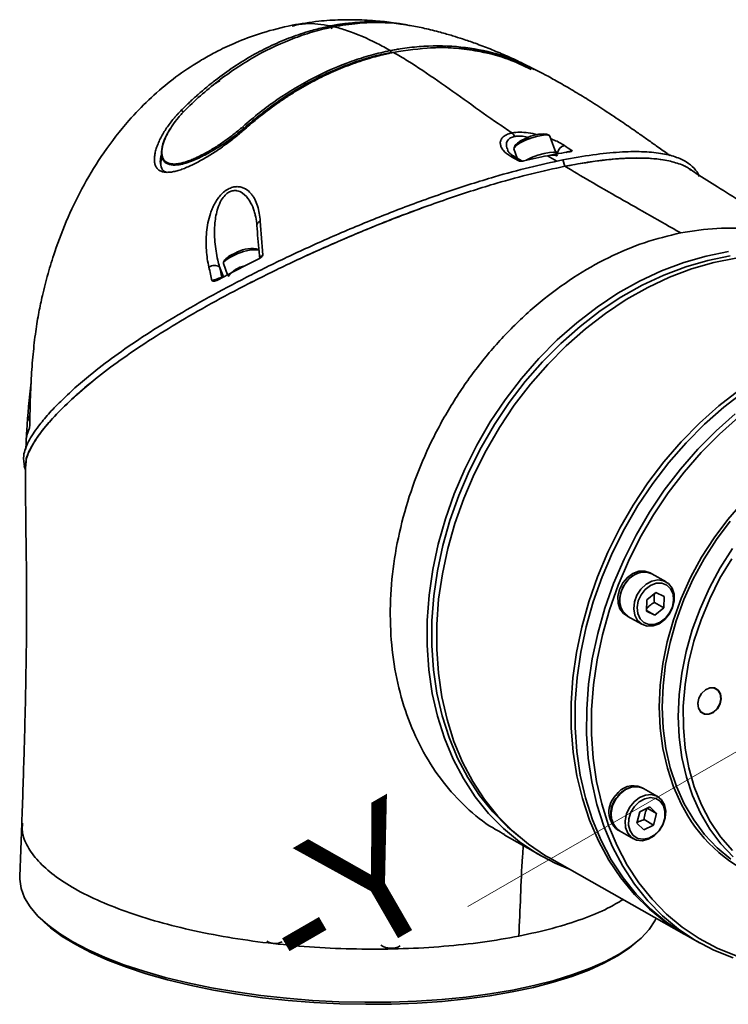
# Model space of a CAD drawing. Header units: millimetres. Extents: x -27 to 8086, y 0 to 7529.
# Tile 49 of 51: x 7887 to 7928, y 486 to 543. Entities that reach past the tile are written whole.
import ezdxf
from ezdxf.enums import TextEntityAlignment as Align

# ---------------------------------------------------------------- set-up
doc = ezdxf.new("R2010")
doc.units = ezdxf.units.MM
doc.header["$LTSCALE"] = 10
doc.layers.add('1轮廓实线层', color=7, linetype='Continuous', lineweight=18)
doc.layers.add('6文字层', color=3, linetype='Continuous', lineweight=13)

msp = doc.modelspace()

# ---------------------------------------------------------------- linework, layer by layer
at = {"linetype": 'Continuous', "lineweight": 35}
for p, q in [((7905.064, 542.071), (7904.986, 542.23)), ((7896.425, 537.39), (7896.543, 537.285)), ((7900.029, 536.27), (7900.033, 536.365)), ((7917.542, 535.956), (7917.395, 536.021)), ((7917.943, 534.92), (7917.591, 535.911)), ((7915.6, 535.383), (7915.527, 535.24)), ((7895.283, 535.005), (7895.254, 534.281)), ((7915.518, 535.174), (7915.705, 534.648)), ((7915.544, 534.737), (7915.549, 534.733)), ((7915.985, 534.489), (7915.545, 534.74)), ((7917.454, 534.783), (7917.976, 534.464)), ((7918.032, 534.943), (7917.9, 535.041)), ((7918.002, 534.755), (7917.943, 534.92)), ((7918.452, 534.175), (7918.322, 534.542)), ((7900.77, 530.777), (7900.77, 530.77)), ((7900.871, 529.38), (7900.724, 529.445)), ((7898.847, 528.598), (7899.08, 527.942)), ((7898.929, 528.807), (7898.856, 528.664)), ((7898.617, 528.399), (7898.854, 527.827)), ((7887.677, 519.697), (7887.736, 519.533)), ((7887.738, 519.864), (7887.687, 519.763)), ((7887.513, 518.305), (7887.505, 517.939)), ((7887.409, 516.971), (7887.488, 516.748)), ((7923.448, 510.779), (7923.338, 510.842)), ((7924.254, 510.324), (7923.448, 510.779)), ((7923.129, 508.639), (7923.155, 509.287)), ((7923.155, 509.287), (7923.668, 509.71)), ((7923.668, 509.71), (7924.155, 509.484)), ((7924.155, 509.484), (7924.129, 508.836)), ((7923.131, 508.687), (7923.616, 508.413)), ((7923.585, 509.144), (7924.129, 508.836)), ((7924.129, 508.836), (7923.616, 508.413)), ((7921.959, 508.405), (7922.07, 508.342)), ((7922.07, 508.342), (7922.875, 507.887)), ((7923.616, 508.413), (7923.129, 508.639)), ((7922.955, 498.462), (7922.845, 498.525)), ((7923.761, 498.006), (7922.955, 498.462)), ((7922.759, 497.122), (7923.323, 497.4)), ((7923.323, 497.4), (7923.713, 497.022)), ((7922.585, 496.466), (7922.759, 497.122)), ((7923.175, 497.327), (7923.713, 497.022)), ((7923.713, 497.022), (7923.539, 496.366)), ((7887.27, 496.478), (7887.148, 493.419)), ((7922.974, 496.088), (7922.585, 496.466)), ((7923.539, 496.366), (7922.974, 496.088)), ((7922.994, 496.674), (7923.539, 496.366)), ((7914.957, 495.796), (7917.059, 494.607)), ((7921.466, 496.087), (7921.577, 496.025)), ((7921.577, 496.025), (7922.382, 495.569)), ((7917.568, 494.475), (7925.293, 490.105)), ((7888.391, 490.948), (7888.57, 490.779)), ((7922.29, 489.429), (7922.482, 489.583)), ((7925.514, 489.981), (7926.176, 489.606))]:
    msp.add_line(p, q, dxfattribs=at)
at = {"linetype": 'Continuous', "lineweight": 35, "flags": 128}
for points in [[(7916.696, 539.748), (7916.696, 539.748), (7916.687, 539.754)], [(7917.591, 535.911), (7917.576, 535.934), (7917.448, 535.978), (7917.212, 535.969), (7916.897, 535.908), (7916.541, 535.804), (7916.186, 535.668)], [(7916.186, 535.668), (7915.876, 535.517), (7915.647, 535.369), (7915.528, 535.242), (7915.518, 535.174)], [(7916.209, 534.516), (7916.228, 534.526), (7916.538, 534.677), (7916.893, 534.813), (7917.249, 534.917), (7917.565, 534.978), (7917.8, 534.987), (7917.928, 534.943), (7917.943, 534.92)], [(7916.538, 534.677), (7916.228, 534.526), (7916.21, 534.516)], [(7917.943, 534.92), (7917.928, 534.943), (7917.8, 534.987), (7917.565, 534.978), (7917.249, 534.917), (7916.893, 534.813), (7916.538, 534.677)], [(7917.35, 534.762), (7917.623, 534.813), (7917.859, 534.822), (7917.987, 534.778), (7918.002, 534.755)], [(7899.515, 529.091), (7899.204, 528.94), (7898.976, 528.792), (7898.857, 528.665), (7898.847, 528.598)], [(7918.659, 493.858), (7917.888, 494.181), (7916.834, 494.737), (7915.842, 495.401), (7914.92, 496.167), (7914.072, 497.031), (7913.305, 497.987), (7912.623, 499.03), (7912.031, 500.152), (7911.533, 501.346), (7911.131, 502.604), (7910.83, 503.918), (7910.629, 505.28), (7910.532, 506.681), (7910.538, 508.111), (7910.647, 509.562), (7910.859, 511.024), (7911.173, 512.488), (7911.585, 513.944), (7912.095, 515.382), (7912.697, 516.793), (7913.389, 518.169), (7914.166, 519.5), (7915.023, 520.777), (7915.954, 521.993), (7916.953, 523.139), (7918.014, 524.208), (7919.13, 525.193), (7920.293, 526.088), (7921.497, 526.887), (7922.733, 527.584), (7923.994, 528.175), (7925.27, 528.657), (7926.554, 529.026), (7927.838, 529.28)], [(7927.935, 529.029), (7926.664, 528.778), (7925.393, 528.413), (7924.13, 527.936), (7922.883, 527.351), (7921.66, 526.661), (7920.468, 525.871), (7919.317, 524.985), (7918.213, 524.01), (7917.163, 522.952), (7916.174, 521.818), (7915.253, 520.615), (7914.405, 519.351), (7913.636, 518.034), (7912.952, 516.673), (7912.355, 515.276), (7911.851, 513.853), (7911.443, 512.413), (7911.133, 510.964), (7910.923, 509.518), (7910.815, 508.082), (7910.809, 506.666), (7910.905, 505.28), (7911.104, 503.933), (7911.402, 502.632), (7911.799, 501.387), (7912.292, 500.205), (7912.878, 499.095), (7913.553, 498.064), (7914.312, 497.117), (7915.151, 496.262), (7915.837, 495.678)], [(7928.27, 528.902), (7926.995, 528.65), (7925.72, 528.284), (7924.453, 527.806), (7923.201, 527.218), (7921.974, 526.526), (7920.779, 525.733), (7919.624, 524.844), (7918.515, 523.866), (7917.462, 522.805), (7916.47, 521.667), (7915.545, 520.46), (7914.695, 519.191), (7913.924, 517.87), (7913.237, 516.504), (7912.638, 515.103), (7912.133, 513.675), (7911.723, 512.23), (7911.412, 510.776), (7911.201, 509.325), (7911.093, 507.884), (7911.087, 506.464), (7911.183, 505.073), (7911.382, 503.721), (7911.682, 502.416), (7912.08, 501.166), (7912.575, 499.981), (7913.163, 498.867), (7913.84, 497.832), (7914.602, 496.882), (7915.443, 496.024), (7916.359, 495.264), (7917.344, 494.605), (7917.568, 494.475)], [(7925.404, 490.044), (7925.229, 490.142), (7924.231, 490.787), (7923.3, 491.536), (7922.443, 492.384), (7921.667, 493.325), (7920.975, 494.353), (7920.373, 495.461), (7919.864, 496.642), (7919.451, 497.889), (7919.138, 499.193), (7918.927, 500.546), (7918.818, 501.939), (7918.813, 503.363), (7918.911, 504.808), (7919.113, 506.264), (7919.415, 507.724), (7919.818, 509.176), (7920.317, 510.612), (7920.91, 512.022), (7921.593, 513.397), (7922.362, 514.727), (7923.21, 516.005), (7924.134, 517.221), (7925.126, 518.368), (7926.181, 519.439), (7927.29, 520.426), (7928.448, 521.323)], [(7928.725, 521.238), (7927.57, 520.35), (7926.462, 519.372), (7925.408, 518.31), (7924.416, 517.172), (7923.492, 515.965), (7922.641, 514.697), (7921.87, 513.375), (7921.183, 512.01), (7920.585, 510.608), (7920.079, 509.18), (7919.669, 507.735), (7919.358, 506.282), (7919.148, 504.83), (7919.039, 503.39), (7919.033, 501.969), (7919.13, 500.578), (7919.329, 499.226), (7919.628, 497.921), (7920.027, 496.672), (7920.522, 495.486), (7921.109, 494.372), (7921.786, 493.337), (7922.548, 492.388), (7923.39, 491.53), (7924.306, 490.769), (7925.291, 490.11), (7925.514, 489.981)], [(7928.102, 488.742), (7927, 489.184), (7925.953, 489.736), (7924.968, 490.395), (7924.052, 491.155), (7923.21, 492.013), (7922.448, 492.963), (7921.772, 493.998), (7921.184, 495.112), (7920.689, 496.297), (7920.291, 497.546), (7919.991, 498.852), (7919.792, 500.204), (7919.695, 501.595), (7919.701, 503.015), (7919.81, 504.456), (7920.021, 505.907), (7920.332, 507.36), (7920.741, 508.806), (7921.247, 510.234), (7921.845, 511.635), (7922.532, 513.001), (7923.304, 514.322), (7924.154, 515.591), (7925.079, 516.798), (7926.071, 517.936), (7927.124, 518.997), (7928.232, 519.975)], [(7887.723, 519.814), (7887.688, 519.765), (7887.677, 519.697)], [(7928.419, 519.767), (7927.323, 518.799), (7926.281, 517.749), (7925.299, 516.623), (7924.384, 515.429), (7923.543, 514.174), (7922.779, 512.866), (7922.1, 511.515), (7921.508, 510.128), (7921.007, 508.715), (7920.602, 507.285), (7920.294, 505.847), (7920.086, 504.411), (7919.978, 502.986), (7919.973, 501.58), (7920.068, 500.204), (7920.265, 498.866), (7920.561, 497.575), (7920.956, 496.338), (7921.445, 495.166), (7922.027, 494.063), (7922.697, 493.039), (7923.45, 492.1), (7924.283, 491.251), (7925.19, 490.498), (7926.164, 489.846), (7927.2, 489.3), (7928.29, 488.862)], [(7925.31, 497.24), (7925.147, 497.543), (7924.693, 498.549), (7924.335, 499.621), (7924.076, 500.751), (7923.919, 501.927), (7923.865, 503.14), (7923.915, 504.378), (7924.068, 505.632), (7924.322, 506.889), (7924.676, 508.139), (7925.126, 509.372), (7925.669, 510.575), (7926.299, 511.739), (7927.011, 512.853), (7927.799, 513.908), (7928.656, 514.893), (7929.575, 515.802), (7930.546, 516.625), (7931.563, 517.355), (7932.615, 517.986), (7933.694, 518.513), (7934.79, 518.93), (7935.304, 519.086)], [(7927.932, 513.804), (7927.151, 512.758), (7926.444, 511.653), (7925.82, 510.499), (7925.282, 509.306), (7924.835, 508.084), (7924.484, 506.845), (7924.232, 505.598), (7924.081, 504.355), (7924.032, 503.127), (7924.085, 501.925), (7924.241, 500.759), (7924.497, 499.639), (7924.852, 498.576), (7925.302, 497.578), (7925.844, 496.654), (7926.472, 495.814), (7927.182, 495.063), (7927.966, 494.408)], [(7928.109, 494.538), (7927.399, 495.289), (7926.771, 496.13), (7926.229, 497.053), (7925.779, 498.051), (7925.424, 499.115), (7925.168, 500.234), (7925.012, 501.4), (7924.959, 502.603), (7925.008, 503.831), (7925.159, 505.074), (7925.412, 506.32), (7925.762, 507.56), (7926.209, 508.782), (7926.747, 509.975), (7927.371, 511.129), (7928.078, 512.234)], [(7928.027, 511.653), (7927.352, 510.526), (7926.763, 509.354), (7926.263, 508.146), (7925.859, 506.915), (7925.553, 505.669), (7925.349, 504.422), (7925.248, 503.185), (7925.251, 501.968), (7925.358, 500.782), (7925.568, 499.639), (7925.879, 498.549), (7926.289, 497.521), (7926.793, 496.565), (7927.388, 495.689), (7928.067, 494.902)], [(7922.701, 510.933), (7922.355, 510.807), (7922.035, 510.576), (7921.769, 510.26), (7921.582, 509.887), (7921.489, 509.491), (7921.5, 509.107), (7921.612, 508.769), (7921.817, 508.506), (7921.959, 508.405)], [(7923.338, 510.842), (7923.043, 510.943), (7922.701, 510.933)], [(7922.07, 508.342), (7922.059, 508.349), (7921.814, 508.564), (7921.654, 508.868), (7921.592, 509.233), (7921.634, 509.628), (7921.775, 510.016), (7922.004, 510.364), (7922.3, 510.641), (7922.637, 510.822), (7922.985, 510.891), (7923.312, 510.841), (7923.448, 510.779)], [(7922.811, 510.871), (7922.465, 510.745), (7922.145, 510.513), (7921.88, 510.197), (7921.692, 509.825), (7921.6, 509.429), (7921.61, 509.045), (7921.723, 508.706), (7921.927, 508.444), (7922.07, 508.342)], [(7923.512, 507.795), (7923.171, 507.785), (7922.864, 507.893), (7922.62, 508.108), (7922.46, 508.412), (7922.398, 508.777), (7922.439, 509.172), (7922.581, 509.56), (7922.81, 509.909), (7923.106, 510.185), (7923.443, 510.366), (7923.79, 510.435), (7924.118, 510.385), (7924.396, 510.222), (7924.601, 509.96), (7924.713, 509.621), (7924.724, 509.237), (7924.631, 508.841), (7924.444, 508.469), (7924.178, 508.153), (7923.858, 507.921), (7923.512, 507.795)], [(7923.448, 510.779), (7923.153, 510.881), (7922.811, 510.871)], [(7923.595, 507.883), (7923.921, 508.004), (7924.221, 508.23), (7924.463, 508.536), (7924.626, 508.894), (7924.692, 509.269), (7924.655, 509.623), (7924.519, 509.922), (7924.297, 510.137), (7924.011, 510.247), (7923.689, 510.24), (7923.362, 510.119), (7923.063, 509.893), (7922.82, 509.587), (7922.658, 509.228), (7922.592, 508.854), (7922.629, 508.5), (7922.765, 508.201), (7922.987, 507.986), (7923.273, 507.876), (7923.595, 507.883)], [(7927.422, 503.615), (7927.382, 503.894), (7927.246, 504.111), (7927.033, 504.232), (7926.778, 504.239), (7926.517, 504.13), (7926.291, 503.923), (7926.135, 503.648), (7926.072, 503.348), (7926.112, 503.068), (7926.249, 502.851), (7926.461, 502.73), (7926.717, 502.723), (7926.977, 502.832), (7927.203, 503.04), (7927.359, 503.314), (7927.422, 503.615)], [(7927.408, 503.616), (7927.369, 503.892), (7927.234, 504.107), (7927.024, 504.226), (7926.772, 504.233), (7926.514, 504.125), (7926.292, 503.92), (7926.137, 503.649), (7926.075, 503.352), (7926.114, 503.076), (7926.249, 502.862), (7926.459, 502.742), (7926.712, 502.736), (7926.969, 502.843), (7927.192, 503.048), (7927.346, 503.32), (7927.408, 503.616)], [(7921.577, 496.025), (7921.465, 496.1), (7921.25, 496.351), (7921.126, 496.682), (7921.102, 497.062), (7921.182, 497.459), (7921.359, 497.836), (7921.616, 498.161), (7921.93, 498.404), (7922.275, 498.544), (7922.618, 498.569), (7922.931, 498.475), (7922.955, 498.462)], [(7923.859, 496.025), (7923.57, 495.737), (7923.237, 495.544), (7922.889, 495.46), (7922.557, 495.495), (7922.271, 495.645), (7922.056, 495.896), (7921.931, 496.226), (7921.908, 496.606), (7921.988, 497.003), (7922.164, 497.38), (7922.421, 497.705), (7922.736, 497.948), (7923.08, 498.088), (7923.424, 498.113), (7923.737, 498.02), (7923.99, 497.817), (7924.162, 497.523), (7924.237, 497.164), (7924.208, 496.771), (7924.078, 496.38), (7923.859, 496.025)], [(7923.858, 496.057), (7924.063, 496.394), (7924.178, 496.765), (7924.193, 497.134), (7924.106, 497.464), (7923.925, 497.725), (7923.667, 497.889), (7923.36, 497.941), (7923.031, 497.876), (7922.714, 497.7), (7922.44, 497.431), (7922.235, 497.095), (7922.119, 496.724), (7922.105, 496.355), (7922.192, 496.024), (7922.373, 495.764), (7922.63, 495.6), (7922.938, 495.547), (7923.266, 495.612), (7923.583, 495.788), (7923.858, 496.057)], [(7887.148, 493.419), (7887.147, 493.249), (7887.227, 492.719), (7887.43, 492.188), (7887.753, 491.66), (7888.196, 491.139), (7888.754, 490.629), (7889.425, 490.132), (7890.204, 489.653), (7891.085, 489.194), (7892.063, 488.758), (7893.131, 488.348), (7894.282, 487.967), (7895.509, 487.618), (7896.802, 487.303), (7898.154, 487.024), (7899.556, 486.782), (7900.997, 486.581), (7902.469, 486.42), (7903.961, 486.301), (7905.464, 486.224), (7906.967, 486.191), (7908.46, 486.201), (7909.934, 486.255), (7911.379, 486.352), (7912.784, 486.491), (7914.141, 486.671), (7915.44, 486.892), (7916.673, 487.152), (7917.832, 487.448), (7918.908, 487.78), (7919.895, 488.144), (7920.785, 488.539), (7921.573, 488.961), (7922.254, 489.409), (7922.824, 489.878), (7923.277, 490.366), (7923.612, 490.87), (7923.685, 491.015)], [(7922.29, 489.429), (7922.129, 489.304), (7921.463, 488.858), (7920.691, 488.436), (7919.816, 488.041), (7918.844, 487.676), (7917.783, 487.344), (7916.639, 487.047), (7915.42, 486.786), (7914.134, 486.564), (7912.79, 486.382), (7911.397, 486.241), (7909.965, 486.142), (7908.503, 486.086), (7907.02, 486.074), (7905.528, 486.105), (7904.035, 486.179), (7902.553, 486.295), (7901.09, 486.453), (7899.658, 486.652), (7898.265, 486.891), (7896.921, 487.167), (7895.635, 487.48), (7894.416, 487.826), (7893.272, 488.203), (7892.21, 488.61), (7891.238, 489.043), (7890.363, 489.499), (7889.59, 489.975), (7888.924, 490.468), (7888.57, 490.779)]]:
    msp.add_lwpolyline(points, dxfattribs=at)
at = {"linetype": 'Continuous', "lineweight": 35}
for centre, radius, start, end in [((7908.356, 540.728), 0.116, 354.6497, 50.178), ((7899.818, 536.237), 0.249, 30.775, 57.1405), ((7915.151, 535.752), 0.429, 18.5942, 52.2146), ((7917.183, 534.052), 1.981, 83.8347, 120.1797), ((7916.593, 534.496), 1.331, 107.7508, 138.2258), ((7918.498, 534.901), 0.467, 98.8256, 174.9129), ((7915.422, 534.514), 0.253, 61.3994, 110.1346), ((7901.044, 530.757), 0.276, 108.1092, 175.8254), ((7899.922, 527.92), 1.331, 107.7508, 138.2258), ((7900.696, 526.867), 2.518, 86.0271, 117.9872), ((7900.511, 527.476), 1.981, 83.8347, 120.1797), ((7898.326, 527.981), 0.51, 55.1416, 128.2732), ((7900.33, 526.989), 1.489, 99.7431, 144.8063), ((7922.376, 497.423), 1.197, 66.938, 147.3331), ((7922.486, 497.361), 1.197, 66.938, 147.3331), ((7922.31, 497.123), 1.335, 134.8528, 230.8329), ((7922.42, 497.06), 1.335, 134.8528, 230.8329), ((7933.043, 501.457), 8.808, 208.6071, 249.9126), ((7901.804, 490.439), 0.875, 237.1459, 298.2691), ((7908.479, 490.37), 1.078, 236.6494, 298.7656)]:
    msp.add_arc(centre, radius, start, end, dxfattribs=at)
for points, knots in [([(7909.225, 542.315), (7909.059, 542.345), (7908.562, 542.433), (7907.85, 542.509), (7907.103, 542.564), (7906.383, 542.593), (7905.459, 542.589), (7904.218, 542.517), (7903.295, 542.361), (7902.782, 542.274)], [0, 0, 0, 0, 0.078739, 0.235295, 0.332499, 0.426145, 0.5681, 0.759802, 1, 1, 1, 1]), ([(7902.782, 542.274), (7902.211, 542.143), (7901.168, 541.903), (7899.803, 541.398), (7898.742, 540.916), (7897.874, 540.454), (7896.904, 539.87), (7895.774, 539.071), (7894.539, 538.004), (7893.238, 536.647), (7891.979, 535.024), (7890.828, 533.159), (7889.889, 531.249), (7889.232, 529.529), (7888.767, 528.019), (7888.475, 526.863), (7888.309, 526.12), (7888.249, 525.797), (7888.248, 525.795)], [0, 0, 0, 0, 0.075309, 0.137422, 0.186625, 0.225042, 0.263628, 0.332088, 0.40263, 0.472991, 0.573358, 0.666232, 0.754781, 0.846553, 0.902289, 0.957786, 0.999735, 1, 1, 1, 1]), ([(7896.425, 537.39), (7896.488, 537.453), (7896.614, 537.578), (7896.804, 537.763), (7896.997, 537.945), (7897.191, 538.123), (7897.484, 538.386), (7897.88, 538.725), (7898.556, 539.264), (7899.423, 539.888), (7900.32, 540.439), (7901.05, 540.834), (7901.605, 541.108), (7902.163, 541.357), (7902.723, 541.582), (7903.286, 541.782), (7903.788, 541.939), (7904.229, 542.059), (7904.608, 542.152), (7904.86, 542.204), (7904.986, 542.23)], [0, 0, 0, 0, 0.025107, 0.050191, 0.075252, 0.100294, 0.125317, 0.187644, 0.249775, 0.37486, 0.499267, 0.562061, 0.624927, 0.687368, 0.749744, 0.812214, 0.874487, 0.916467, 0.958305, 1, 1, 1, 1]), ([(7905.181, 542.186), (7905.135, 542.177), (7905.088, 542.167), (7904.994, 542.148), (7904.853, 542.118), (7904.713, 542.085), (7904.433, 542.017), (7904.246, 541.968), (7903.689, 541.808), (7903.319, 541.685), (7902.214, 541.272), (7901.485, 540.935), (7900.402, 540.333), (7900.043, 540.116), (7899.338, 539.653), (7898.991, 539.409), (7898.31, 538.892), (7897.975, 538.619), (7897.319, 538.049), (7896.999, 537.752), (7896.686, 537.443)], [0, 0, 0, 0, 0.015625, 0.015625, 0.03125, 0.0625, 0.0625, 0.125, 0.125, 0.25, 0.25, 0.5, 0.5, 0.625, 0.625, 0.75, 0.75, 0.875, 0.875, 1, 1, 1, 1]), ([(7902.79, 542.226), (7903.045, 542.285), (7903.753, 542.447), (7904.505, 542.315), (7904.986, 542.23)], [0, 0, 0, 0, 0.360529, 1, 1, 1, 1]), ([(7904.986, 542.23), (7905.049, 542.242), (7905.175, 542.267), (7905.363, 542.299), (7905.552, 542.33), (7905.74, 542.357), (7905.929, 542.381), (7906.241, 542.416), (7906.675, 542.452), (7907.229, 542.473), (7907.778, 542.468), (7908.262, 542.441), (7908.682, 542.4), (7909.04, 542.354), (7909.275, 542.314), (7909.393, 542.294)], [0, 0, 0, 0, 0.041667, 0.0834058, 0.1252164, 0.1670986, 0.2090522, 0.2510769, 0.3754925, 0.5003104, 0.6247848, 0.7493981, 0.8329871, 0.9165227, 1, 1, 1, 1]), ([(7909.562, 542.251), (7909.465, 542.272), (7909.328, 542.303), (7909.019, 542.344), (7908.13, 542.444), (7906.807, 542.454), (7905.639, 542.261), (7905.181, 542.186)], [0, 0, 0, 0, 0.069832, 0.099482, 0.218101, 0.69383, 1, 1, 1, 1]), ([(7905.181, 542.186), (7905.425, 542.128), (7906.253, 541.887), (7907.339, 541.412), (7908.177, 540.961), (7908.431, 540.817)], [74.735765, 74.735765, 74.735765, 74.735765, 76.624751, 81.119316, 83.078734, 83.078734, 83.078734, 83.078734]), ([(7916.433, 539.879), (7916.27, 539.962), (7915.824, 540.188), (7915.049, 540.539), (7914.169, 540.91), (7913.35, 541.222), (7912.631, 541.472), (7911.97, 541.681), (7911.24, 541.889), (7910.427, 542.096), (7909.841, 542.205), (7909.563, 542.256)], [0, 0, 0, 0, 0.0790255, 0.2166703, 0.3490769, 0.4762542, 0.5814698, 0.6646206, 0.7617836, 0.8867149, 1, 1, 1, 1]), ([(7908.431, 540.817), (7908.476, 540.826), (7908.523, 540.835), (7908.616, 540.853), (7908.754, 540.878), (7908.892, 540.901), (7909.167, 540.945), (7909.35, 540.97), (7909.897, 541.035), (7910.259, 541.064), (7911.336, 541.107), (7912.044, 541.08), (7913.437, 540.906), (7914.125, 540.757), (7915.115, 540.446), (7915.439, 540.328), (7916.073, 540.063), (7916.384, 539.915), (7916.687, 539.754)], [0, 0, 0, 0, 0.015625, 0.015625, 0.03125, 0.0625, 0.0625, 0.125, 0.125, 0.25, 0.25, 0.5, 0.5, 0.75, 0.75, 0.875, 0.875, 1, 1, 1, 1]), ([(7916.681, 539.737), (7916.135, 539.991), (7914.969, 540.535), (7912.988, 540.937), (7910.834, 541.054), (7909.351, 540.828), (7908.61, 540.715)], [0, 0, 0, 0, 0.225664, 0.482406, 0.741319, 1, 1, 1, 1]), ([(7916.516, 539.737), (7916.083, 539.943), (7915.152, 540.386), (7913.746, 540.758), (7912.37, 540.95), (7911.412, 541.011), (7910.859, 540.975), (7910.733, 540.967)], [0, 0, 0, 0, 0.245561, 0.528138, 0.733543, 0.93896, 1, 1, 1, 1]), ([(7899.954, 536.446), (7900.596, 537.016), (7901.257, 537.534), (7902.615, 538.471), (7903.312, 538.89), (7904.742, 539.626), (7905.477, 539.944), (7906.581, 540.335), (7906.95, 540.452), (7907.69, 540.656), (7908.061, 540.744), (7908.431, 540.817)], [0, 0, 0, 0, 0.25, 0.25, 0.5, 0.5, 0.75, 0.75, 0.875, 0.875, 1, 1, 1, 1]), ([(7908.472, 540.718), (7907.734, 540.572), (7907, 540.368), (7905.903, 539.98), (7905.539, 539.837), (7904.993, 539.601), (7904.811, 539.518), (7904.45, 539.348), (7904.271, 539.259), (7903.38, 538.801), (7902.685, 538.383), (7901.332, 537.449), (7900.673, 536.933), (7900.033, 536.365)], [0, 0, 0, 0, 0.25, 0.25, 0.375, 0.375, 0.4375, 0.4375, 0.5, 0.5, 0.75, 0.75, 1, 1, 1, 1]), ([(7908.61, 540.715), (7908.536, 540.7), (7908.388, 540.67), (7908.165, 540.621), (7907.942, 540.568), (7907.719, 540.512), (7907.386, 540.422), (7906.943, 540.291), (7906.391, 540.107), (7905.841, 539.902), (7905.111, 539.601), (7904.385, 539.259), (7903.667, 538.875), (7903.132, 538.566), (7902.602, 538.237), (7902.115, 537.912), (7901.669, 537.596), (7901.262, 537.292), (7900.861, 536.976), (7900.464, 536.649), (7900.204, 536.422), (7900.074, 536.308)], [0, 0, 0, 0, 0.024948, 0.049951, 0.075006, 0.100114, 0.125271, 0.187382, 0.249669, 0.31174, 0.373834, 0.498368, 0.561097, 0.623901, 0.686531, 0.7493, 0.799315, 0.84939, 0.899529, 0.949732, 1, 1, 1, 1]), ([(7908.61, 540.715), (7908.879, 540.56), (7909.73, 540.047), (7911.157, 539.092), (7912.889, 537.849), (7914.308, 536.838), (7915.151, 536.267), (7915.414, 536.092)], [83.538828, 83.538828, 83.538828, 83.538828, 85.613881, 90.108445, 94.60301, 99.097575, 101.138268, 101.138268, 101.138268, 101.138268]), ([(7924.496, 534.787), (7924.437, 534.828), (7924.18, 535.007), (7923.735, 535.322), (7923.173, 535.72), (7922.534, 536.168), (7921.728, 536.727), (7920.798, 537.35), (7919.843, 537.963), (7918.934, 538.52), (7918.097, 539.004), (7917.353, 539.415), (7916.889, 539.651), (7916.689, 539.753)], [0, 0, 0, 0, 0.031539, 0.136747, 0.223283, 0.301303, 0.409792, 0.542218, 0.65899, 0.76008, 0.856413, 0.937944, 1, 1, 1, 1]), ([(7898.424, 538.936), (7898.446, 538.955), (7898.512, 539.016), (7898.585, 539.061), (7898.635, 539.091)], [0, 0, 0, 0, 0.323534, 1, 1, 1, 1]), ([(7900.074, 536.308), (7900.045, 536.282), (7899.985, 536.229), (7899.894, 536.15), (7899.786, 536.059), (7899.661, 535.956), (7899.472, 535.804), (7899.23, 535.617), (7898.933, 535.398), (7898.631, 535.186), (7898.326, 534.983), (7898.022, 534.79), (7897.717, 534.608), (7897.413, 534.439), (7897.112, 534.284), (7896.817, 534.146), (7896.529, 534.028), (7896.25, 533.933), (7895.983, 533.865), (7895.732, 533.828), (7895.504, 533.828), (7895.303, 533.868), (7895.136, 533.952), (7895.008, 534.079), (7894.922, 534.246), (7894.879, 534.448), (7894.878, 534.678), (7894.914, 534.929), (7894.983, 535.193), (7895.084, 535.467), (7895.211, 535.746), (7895.362, 536.026), (7895.535, 536.307), (7895.729, 536.585), (7895.907, 536.814), (7896.059, 536.995), (7896.176, 537.128), (7896.298, 537.261), (7896.383, 537.347), (7896.425, 537.39)], [0, 0, 0, 0, 0.010422, 0.020872, 0.031358, 0.046883, 0.062472, 0.093535, 0.124729, 0.156146, 0.18738, 0.218486, 0.24963, 0.280983, 0.312272, 0.343378, 0.37452, 0.405909, 0.437117, 0.468297, 0.499687, 0.530834, 0.562203, 0.59333, 0.624583, 0.655895, 0.687184, 0.718531, 0.749653, 0.780917, 0.812279, 0.843403, 0.874505, 0.905778, 0.937209, 0.952855, 0.968568, 0.984266, 1, 1, 1, 1]), ([(7896.686, 537.443), (7896.534, 537.292), (7896.392, 537.137), (7896.129, 536.822), (7896.007, 536.662), (7895.842, 536.416), (7895.79, 536.333), (7895.692, 536.169), (7895.647, 536.087), (7895.523, 535.843), (7895.455, 535.682), (7895.353, 535.366), (7895.321, 535.215), (7895.306, 535.005), (7895.307, 534.938), (7895.32, 534.811), (7895.333, 534.752), (7895.371, 534.644), (7895.396, 534.594), (7895.459, 534.506), (7895.497, 534.467), (7895.584, 534.403), (7895.633, 534.377), (7895.742, 534.337), (7895.802, 534.323), (7895.929, 534.307), (7895.997, 534.305), (7896.139, 534.311), (7896.214, 534.32), (7896.446, 534.359), (7896.609, 534.404), (7896.863, 534.491), (7896.95, 534.524), (7897.126, 534.596), (7897.214, 534.635), (7897.481, 534.759), (7897.661, 534.852), (7898.024, 535.054), (7898.209, 535.164), (7898.573, 535.394), (7898.753, 535.514), (7899.109, 535.766), (7899.287, 535.898), (7899.629, 536.167), (7899.794, 536.305), (7899.954, 536.446)], [0, 0, 0, 0, 0.0625, 0.0625, 0.125, 0.125, 0.15625, 0.15625, 0.1875, 0.1875, 0.25, 0.25, 0.3125, 0.3125, 0.34375, 0.34375, 0.375, 0.375, 0.40625, 0.40625, 0.4375, 0.4375, 0.46875, 0.46875, 0.5, 0.5, 0.53125, 0.53125, 0.5625, 0.5625, 0.625, 0.625, 0.65625, 0.65625, 0.6875, 0.6875, 0.75, 0.75, 0.8125, 0.8125, 0.875, 0.875, 0.9375, 0.9375, 1, 1, 1, 1]), ([(7900.033, 536.365), (7899.786, 536.162), (7899.191, 535.673), (7898.329, 535.117), (7897.561, 534.705), (7896.897, 534.411), (7896.254, 534.23), (7895.713, 534.247), (7895.382, 534.452), (7895.242, 534.868), (7895.354, 535.507), (7895.579, 536.035), (7895.79, 536.324), (7895.79, 536.324)], [0, 0, 0, 0, 0.106371, 0.257003, 0.330592, 0.406192, 0.521753, 0.603591, 0.68806, 0.772323, 0.871178, 0.999903, 1, 1, 1, 1]), ([(7915.335, 534.752), (7915.16, 534.854), (7915.023, 534.965), (7914.871, 535.145), (7914.829, 535.208), (7914.769, 535.333), (7914.749, 535.397), (7914.735, 535.524), (7914.741, 535.589), (7914.781, 535.714), (7914.816, 535.774), (7914.924, 535.889), (7914.995, 535.941), (7915.132, 536.008), (7915.183, 536.028), (7915.265, 536.055), (7915.293, 536.063), (7915.352, 536.078), (7915.383, 536.086), (7915.414, 536.092)], [0, 0, 0, 0, 0.25, 0.25, 0.375, 0.375, 0.5, 0.5, 0.625, 0.625, 0.75, 0.75, 0.875, 0.875, 0.9375, 0.9375, 0.96875, 0.96875, 1, 1, 1, 1]), ([(7915.558, 535.889), (7915.476, 535.866), (7915.291, 535.812), (7915.121, 535.63), (7915.054, 535.382), (7915.136, 535.196), (7915.178, 535.102)], [0, 0, 0, 0, 0.176252, 0.399953, 0.699637, 1, 1, 1, 1]), ([(7915.414, 536.092), (7915.414, 536.092), (7915.549, 536.118), (7915.854, 536.144), (7916.372, 536.11), (7916.704, 536.033), (7916.884, 535.992)], [0, 0, 0, 0, 0.000016, 0.316932, 0.63046, 1, 1, 1, 1]), ([(7916.358, 535.828), (7916.337, 535.835), (7916.196, 535.883), (7915.935, 535.913), (7915.688, 535.912), (7915.58, 535.893), (7915.558, 535.889)], [0, 0, 0, 0, 0.081053, 0.545823, 0.906709, 1, 1, 1, 1]), ([(7917.65, 535.745), (7917.71, 535.725), (7918.038, 535.615), (7918.252, 535.476), (7918.426, 535.363)], [0, 0, 0, 0, 0.182442, 1, 1, 1, 1]), ([(7918.426, 535.363), (7918.565, 535.27), (7918.704, 535.177), (7918.843, 535.085), (7918.853, 535.078), (7918.864, 535.071), (7918.875, 535.064)], [0, 0, 0, 0, 0.002000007, 0.002000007, 0.002000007, 0.002154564, 0.002154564, 0.002154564, 0.002154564]), ([(7895.275, 534.808), (7895.255, 534.722), (7895.196, 534.469), (7895.25, 534.134), (7895.377, 533.888), (7895.53, 533.848), (7895.564, 533.839)], [0, 0, 0, 0, 0.183087, 0.541233, 0.896484, 1, 1, 1, 1]), ([(7915.551, 534.737), (7915.48, 534.781), (7915.319, 534.879), (7915.192, 535.02), (7915.169, 535.076), (7915.16, 535.098)], [0, 0, 0, 0, 0.329444, 0.740758, 1, 1, 1, 1]), ([(7915.835, 534.463), (7915.695, 534.543), (7915.556, 534.624), (7915.416, 534.705), (7915.389, 534.721), (7915.362, 534.736), (7915.335, 534.752)], [0.00019429, 0.00019429, 0.00019429, 0.00019429, 0.002000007, 0.002000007, 0.002000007, 0.002348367, 0.002348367, 0.002348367, 0.002348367]), ([(7918.322, 534.542), (7918.914, 534.649), (7920.095, 534.863), (7921.606, 535.009), (7922.91, 535.035), (7923.968, 534.937), (7924.814, 534.734), (7925.451, 534.444), (7925.877, 534.068), (7926.111, 533.784), (7926.134, 533.601), (7926.136, 533.586)], [0, 0, 0, 0, 0.123774, 0.247192, 0.368629, 0.495108, 0.616366, 0.74256, 0.865652, 0.989579, 1, 1, 1, 1]), ([(7918.522, 534.975), (7918.529, 534.977), (7918.573, 534.99), (7918.661, 535.014), (7918.767, 535.041), (7918.831, 535.055), (7918.861, 535.062), (7918.872, 535.064), (7918.875, 535.064)], [0, 0, 0, 0, 0.066055, 0.442501, 0.711371, 0.891035, 0.969858, 1, 1, 1, 1]), ([(7918.739, 535.011), (7918.772, 535.016), (7918.8, 535.023), (7918.846, 535.041), (7918.863, 535.052), (7918.875, 535.064)], [0, 0, 0, 0, 0.5, 0.5, 1, 1, 1, 1]), ([(7887.43, 516.922), (7887.391, 517.135), (7887.31, 517.568), (7887.617, 518.367), (7888.136, 519.171), (7888.785, 519.952), (7889.486, 520.683), (7890.29, 521.439), (7891.301, 522.301), (7892.566, 523.274), (7894.174, 524.376), (7895.98, 525.507), (7897.971, 526.655), (7900.143, 527.811), (7902.477, 528.961), (7904.97, 530.097), (7907.58, 531.196), (7909.85, 532.067), (7911.68, 532.711), (7913.06, 533.166), (7914.647, 533.648), (7916.442, 534.14), (7917.695, 534.408), (7918.322, 534.542)], [0, 0, 0, 0, 0.053907, 0.109495, 0.166138, 0.207125, 0.249199, 0.291757, 0.332633, 0.388167, 0.443306, 0.498444, 0.554416, 0.609828, 0.66509, 0.720868, 0.777265, 0.832108, 0.860823, 0.888667, 0.915874, 0.957912, 1, 1, 1, 1]), ([(7887.5, 516.968), (7887.497, 516.99), (7887.465, 517.181), (7887.594, 517.598), (7887.88, 518.219), (7888.382, 518.956), (7889.121, 519.822), (7890.122, 520.809), (7891.309, 521.84), (7892.696, 522.907), (7894.304, 524.009), (7896.111, 525.14), (7898.102, 526.288), (7900.273, 527.444), (7902.409, 528.496), (7904.461, 529.441), (7906.398, 530.282), (7908.387, 531.091), (7910.21, 531.78), (7911.811, 532.344), (7913.191, 532.799), (7914.778, 533.281), (7916.572, 533.773), (7917.825, 534.041), (7918.452, 534.175)], [0, 0, 0, 0, 0.005669, 0.049661, 0.092082, 0.136413, 0.193242, 0.251358, 0.308817, 0.366327, 0.423429, 0.480532, 0.538495, 0.59588, 0.653111, 0.696245, 0.739705, 0.783786, 0.826129, 0.855866, 0.884701, 0.912879, 0.956413, 1, 1, 1, 1]), ([(7887.516, 517.149), (7887.513, 517.172), (7887.489, 517.421), (7887.766, 518.006), (7888.263, 518.803), (7888.916, 519.585), (7889.616, 520.316), (7890.421, 521.072), (7891.431, 521.934), (7892.696, 522.907), (7894.305, 524.009), (7896.111, 525.14), (7898.102, 526.288), (7900.273, 527.444), (7902.607, 528.594), (7905.1, 529.73), (7907.71, 530.829), (7909.981, 531.7), (7911.811, 532.344), (7913.191, 532.799), (7914.778, 533.281), (7916.572, 533.773), (7917.825, 534.041), (7918.452, 534.175)], [0, 0, 0, 0, 0.0057937, 0.0642089, 0.1237317, 0.1668033, 0.2110173, 0.2557398, 0.2986938, 0.3570525, 0.4149954, 0.4729372, 0.5317559, 0.5899861, 0.6480577, 0.7066723, 0.7659379, 0.8235693, 0.8537457, 0.8830048, 0.9115961, 0.9557716, 1, 1, 1, 1]), ([(7916.083, 534.486), (7916.045, 534.477), (7916.005, 534.47), (7915.92, 534.463), (7915.877, 534.462), (7915.835, 534.463)], [0, 0, 0, 0, 0.5, 0.5, 1, 1, 1, 1]), ([(7915.835, 534.463), (7915.838, 534.464), (7915.863, 534.469), (7915.895, 534.475), (7915.94, 534.482), (7915.975, 534.485), (7915.979, 534.481), (7915.98, 534.479)], [0, 0, 0, 0, 0.03925, 0.272863, 0.375377, 0.725044, 1, 1, 1, 1]), ([(7916.014, 534.469), (7916.014, 534.469), (7916.02, 534.469), (7916.006, 534.467), (7915.988, 534.481), (7915.984, 534.484)], [0, 0, 0, 0, 0.020027, 0.732633, 1, 1, 1, 1]), ([(7918.452, 534.175), (7919.044, 534.282), (7920.225, 534.496), (7921.737, 534.642), (7923.04, 534.668), (7924.1, 534.571), (7924.938, 534.364), (7925.452, 534.153), (7925.639, 533.989), (7925.681, 533.952)], [0, 0, 0, 0, 0.158854, 0.317251, 0.473106, 0.635432, 0.791056, 0.953016, 1, 1, 1, 1]), ([(7918.452, 534.175), (7918.849, 534.249), (7919.643, 534.397), (7920.729, 534.543), (7921.717, 534.632), (7922.603, 534.662), (7923.394, 534.637), (7924.194, 534.548), (7924.934, 534.362), (7925.414, 534.176), (7925.575, 534.04), (7925.588, 534.029)], [0, 0, 0, 0, 0.109305, 0.218679, 0.328314, 0.435235, 0.544662, 0.657535, 0.81848, 0.985992, 1, 1, 1, 1]), ([(7918.452, 534.175), (7918.918, 533.895), (7919.967, 533.277), (7921.6, 532.337), (7923.347, 531.345), (7924.516, 530.684), (7925.1, 530.354)], [108.979059, 108.979059, 108.979059, 108.979059, 112.581269, 117.075834, 121.570398, 126.064963, 126.064963, 126.064963, 126.064963]), ([(7933.804, 529.105), (7933.168, 529.472), (7931.956, 530.172), (7930.217, 531.182), (7928.651, 532.102), (7927.263, 532.951), (7926.263, 533.585), (7925.727, 533.947), (7925.593, 534.037)], [0, 0, 0, 0, 0.23487, 0.44709, 0.637195, 0.805228, 0.951441, 1, 1, 1, 1]), ([(7898.01, 528.381), (7897.938, 528.7), (7897.89, 529.028), (7897.842, 529.697), (7897.843, 530.038), (7897.893, 530.565), (7897.918, 530.743), (7897.99, 531.105), (7898.037, 531.287), (7898.128, 531.559), (7898.162, 531.65), (7898.239, 531.831), (7898.281, 531.922), (7898.377, 532.101), (7898.429, 532.188), (7898.547, 532.36), (7898.612, 532.444), (7898.753, 532.599), (7898.832, 532.673), (7898.956, 532.77), (7898.998, 532.799), (7899.085, 532.853), (7899.13, 532.878), (7899.264, 532.942), (7899.354, 532.972), (7899.53, 533.007), (7899.613, 533.012), (7899.773, 533.002), (7899.846, 532.987), (7899.984, 532.944), (7900.049, 532.915), (7900.229, 532.813), (7900.33, 532.725), (7900.462, 532.574), (7900.503, 532.52), (7900.578, 532.408), (7900.612, 532.35), (7900.707, 532.168), (7900.759, 532.04), (7900.887, 531.634), (7900.938, 531.335), (7900.959, 531.019)], [0, 0, 0, 0, 0.125, 0.125, 0.25, 0.25, 0.3125, 0.3125, 0.375, 0.375, 0.40625, 0.40625, 0.4375, 0.4375, 0.46875, 0.46875, 0.5, 0.5, 0.53125, 0.53125, 0.546875, 0.546875, 0.5625, 0.5625, 0.59375, 0.59375, 0.625, 0.625, 0.65625, 0.65625, 0.6875, 0.6875, 0.75, 0.75, 0.78125, 0.78125, 0.8125, 0.8125, 0.875, 0.875, 1, 1, 1, 1]), ([(7900.639, 531.473), (7900.618, 531.553), (7900.548, 531.819), (7900.341, 532.234), (7900.033, 532.616), (7899.683, 532.785), (7899.412, 532.793), (7899.248, 532.739), (7899.092, 532.655), (7898.91, 532.509), (7898.683, 532.188), (7898.459, 531.644), (7898.32, 530.833), (7898.33, 529.832), (7898.463, 528.999), (7898.583, 528.531), (7898.617, 528.399)], [0, 0, 0, 0, 0.040192, 0.134156, 0.23866, 0.298822, 0.333612, 0.364072, 0.368394, 0.403401, 0.449188, 0.512329, 0.629402, 0.783991, 0.938956, 1, 1, 1, 1]), ([(7900.64, 531.473), (7900.663, 531.402), (7900.732, 531.19), (7900.755, 530.938), (7900.771, 530.77)], [0, 0, 0, 0, 0.334892, 1, 1, 1, 1]), ([(7900.766, 530.777), (7900.801, 530.284), (7900.843, 529.693), (7900.912, 529.071), (7900.923, 528.969)], [0, 0, 0, 0, 0.8360886, 1, 1, 1, 1]), ([(7914.982, 495.828), (7914.687, 495.987), (7913.823, 496.451), (7912.575, 497.526), (7911.26, 499.008), (7910.178, 500.735), (7909.337, 502.658), (7908.754, 504.749), (7908.438, 506.972), (7908.395, 509.289), (7908.626, 511.659), (7909.126, 514.044), (7909.887, 516.401), (7910.897, 518.69), (7912.137, 520.873), (7913.586, 522.911), (7915.221, 524.771), (7917.012, 526.419), (7918.929, 527.83), (7920.939, 528.971), (7923.01, 529.852), (7924.403, 530.187), (7925.1, 530.354)], [0, 0, 0, 0, 0.026594, 0.077826, 0.129058, 0.18029, 0.231522, 0.282753, 0.333985, 0.385217, 0.436449, 0.487681, 0.538913, 0.590145, 0.641377, 0.692609, 0.743841, 0.795072, 0.846304, 0.897536, 0.948768, 1, 1, 1, 1]), ([(7925.1, 530.354), (7925.794, 530.461), (7927.183, 530.677), (7929.217, 530.61), (7931.16, 530.239), (7932.698, 529.723), (7933.518, 529.23), (7933.784, 529.07)], [0, 0, 0, 0, 0.223169, 0.446338, 0.669507, 0.892676, 1, 1, 1, 1]), ([(7900.842, 528.84), (7900.892, 528.864), (7900.941, 528.898), (7901.034, 528.977), (7901.076, 529.022), (7901.115, 529.07)], [0, 0, 0, 0, 0.5, 0.5, 1, 1, 1, 1]), ([(7900.937, 528.969), (7900.94, 528.973), (7900.945, 528.981), (7900.989, 529.006), (7901.04, 529.033), (7901.085, 529.055), (7901.115, 529.07)], [0, 0, 0, 0, 0.346686, 0.598564, 0.72043, 1, 1, 1, 1]), ([(7900.928, 528.965), (7900.93, 528.959), (7900.938, 528.93), (7900.923, 528.891), (7900.911, 528.874), (7900.914, 528.877), (7900.914, 528.878)], [0, 0, 0, 0, 0.131925, 0.549068, 0.914239, 1, 1, 1, 1]), ([(7898.192, 527.598), (7898.216, 527.609), (7898.244, 527.621), (7898.301, 527.644), (7898.332, 527.657), (7898.423, 527.693), (7898.485, 527.716), (7898.565, 527.744), (7898.591, 527.753), (7898.637, 527.768), (7898.657, 527.775), (7898.713, 527.792), (7898.741, 527.799), (7898.76, 527.802)], [0, 0, 0, 0, 0.125, 0.125, 0.25, 0.25, 0.5, 0.5, 0.625, 0.625, 0.75, 0.75, 1, 1, 1, 1]), ([(7898.467, 527.63), (7898.418, 527.604), (7898.37, 527.591), (7898.277, 527.583), (7898.233, 527.588), (7898.192, 527.598)], [0, 0, 0, 0, 0.5, 0.5, 1, 1, 1, 1]), ([(7888.249, 525.795), (7888.248, 525.79), (7888.216, 525.652), (7888.151, 525.263), (7888.034, 524.491), (7887.909, 523.384), (7887.813, 522.122), (7887.777, 521.296), (7887.762, 520.948)], [0, 0, 0, 0, 0.004203, 0.130402, 0.259599, 0.527068, 0.800822, 1, 1, 1, 1]), ([(7887.521, 518.36), (7887.53, 518.576), (7887.576, 519.717), (7887.701, 520.856), (7887.802, 521.781)], [0, 0, 0, 0, 0.188728, 1, 1, 1, 1]), ([(7887.69, 519.11), (7887.699, 519.13), (7887.707, 519.165), (7887.721, 519.252), (7887.728, 519.304), (7887.735, 519.358)], [0, 0, 0, 0, 0.5, 0.5, 1, 1, 1, 1]), ([(7887.49, 516.969), (7887.489, 516.912), (7887.485, 516.49), (7887.484, 515.569), (7887.495, 514.053), (7887.522, 512.109), (7887.546, 509.744), (7887.54, 506.972), (7887.488, 503.809), (7887.399, 500.26), (7887.314, 497.777), (7887.27, 496.469)], [0, 0, 0, 0, 0.008011, 0.060235, 0.133398, 0.227279, 0.341719, 0.476476, 0.631296, 0.805899, 1, 1, 1, 1]), ([(7923.585, 509.144), (7923.575, 509.234), (7923.557, 509.41), (7923.577, 509.567), (7923.587, 509.643)], [0, 0, 0, 0, 0.514372, 1, 1, 1, 1]), ([(7923.135, 508.784), (7923.192, 508.846), (7923.316, 508.981), (7923.49, 509.087), (7923.585, 509.144)], [0, 0, 0, 0, 0.460171, 1, 1, 1, 1]), ([(7922.994, 496.674), (7923.01, 496.8), (7923.039, 497.036), (7923.128, 497.237), (7923.169, 497.33)], [0, 0, 0, 0, 0.534645, 1, 1, 1, 1]), ([(7887.308, 496.468), (7887.297, 496.305), (7887.266, 495.862), (7887.565, 495.129), (7888.168, 494.289), (7889.085, 493.472), (7890.282, 492.694), (7891.743, 491.969), (7893.442, 491.307), (7895.349, 490.722), (7897.433, 490.222), (7899.658, 489.816), (7901.985, 489.512), (7904.375, 489.314), (7906.787, 489.226), (7909.181, 489.249), (7911.51, 489.385), (7913.752, 489.622), (7915.124, 489.867), (7915.809, 489.99)], [0, 0, 0, 0, 0.034767, 0.095094, 0.155421, 0.215748, 0.276075, 0.336402, 0.396729, 0.457056, 0.517383, 0.57771, 0.638038, 0.698365, 0.758692, 0.819019, 0.879346, 0.939673, 1, 1, 1, 1]), ([(7922.579, 496.487), (7922.619, 496.513), (7922.734, 496.589), (7922.891, 496.64), (7922.994, 496.674)], [0, 0, 0, 0, 0.342135, 1, 1, 1, 1]), ([(7916.061, 495.171), (7916.045, 494.967), (7915.972, 494.015), (7915.902, 492.279), (7915.84, 490.753), (7915.809, 489.99)], [0, 0, 0, 0, 0.120592, 0.560285, 1, 1, 1, 1]), ([(7915.809, 489.99), (7916.462, 490.132), (7917.767, 490.415), (7919.462, 490.959), (7920.833, 491.515), (7921.504, 491.919), (7921.787, 492.089)], [0, 0, 0, 0, 0.268089, 0.536178, 0.804267, 1, 1, 1, 1])]:
    msp.add_open_spline(points, degree=3, knots=knots, dxfattribs=at)
for points in [[(7916.083, 534.486), (7916.552, 534.596), (7917.01, 534.695), (7917.454, 534.783)], [(7917.454, 534.783), (7917.898, 534.871), (7918.326, 534.947), (7918.739, 535.011)], [(7900.959, 531.019), (7901.001, 530.382), (7901.053, 529.732), (7901.115, 529.07)], [(7898.467, 527.63), (7899.227, 528.034), (7900.017, 528.437), (7900.842, 528.84)], [(7898.192, 527.598), (7898.13, 527.861), (7898.069, 528.122), (7898.01, 528.381)], [(7898.617, 528.399), (7898.664, 528.201), (7898.711, 528.002), (7898.76, 527.802)], [(7887.762, 520.948), (7887.742, 520.418), (7887.733, 519.888), (7887.735, 519.358)], [(7887.512, 518.317), (7887.509, 518.561), (7887.571, 518.827), (7887.69, 519.11)]]:
    msp.add_open_spline(points, degree=3, dxfattribs=at)
at = {"layer": '1轮廓实线层'}
msp.add_line((7936.744, 505.457), (7912.88, 491.679), dxfattribs=at)

# ---------------------------------------------------------------- texts
at = {"layer": '6文字层'}
msp.add_text('-Y', height=7.5, rotation=30, dxfattribs=at).set_placement((7910.298, 495.025), align=Align.MIDDLE_RIGHT)

doc.saveas('drawing.dxf')
